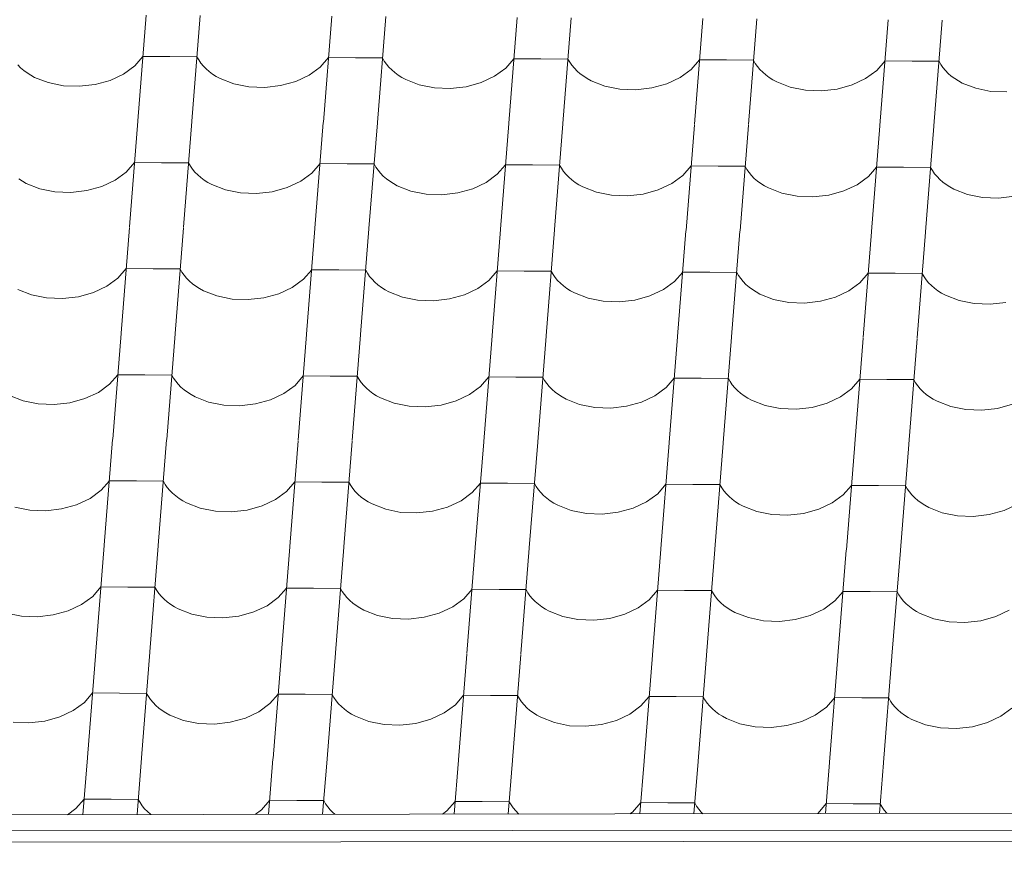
# Model space of a CAD drawing. Header units: millimetres. Extents: x -124639 to 133188, y -48358 to 76648.
# Tile 30 of 49: x 5947 to 6820, y 7033 to 7769. Entities that reach past the tile are written whole.
import ezdxf

# ---------------------------------------------------------------- set-up
doc = ezdxf.new("R2010")
doc.units = ezdxf.units.MM
doc.header["$MEASUREMENT"] = 0
doc.layers.add('Konstrukce - střechy a skořepiny', color=7, linetype='Continuous')
doc.layers.add('Výplně - Povrchové', color=7, linetype='Continuous')

# ---------------------------------------------------------------- blocks, each defined once
blk = doc.blocks.new('*X4')
at = {"layer": 'Výplně - Povrchové', "color": 7, "linetype": 'Continuous', "lineweight": 13}
for p, q in [((6058.83, 7773.24), (6051.41, 7679.4)), ((6106.75, 7772.95), (6099.34, 7679.11)), ((6223.46, 7772.23), (6216.04, 7678.39)), ((6271.38, 7771.94), (6263.97, 7678.1)), ((6388.08, 7771.23), (6380.67, 7677.39)), ((6436.01, 7770.93), (6428.59, 7677.09)), ((6552.71, 7770.22), (6545.29, 7676.38)), ((6600.64, 7769.93), (6593.22, 7676.09)), ((6717.34, 7769.21), (6709.92, 7675.37)), ((6765.27, 7768.92), (6757.85, 7675.08)), ((6048.61, 7728.18), (6055.93, 7736.63)), ((6079.9, 7736.48), (6055.93, 7736.63)), ((6103.86, 7736.34), (6079.9, 7736.48)), ((6103.86, 7736.34), (6105.46, 7733.5)), ((6105.46, 7733.5), (6107.36, 7730.76)), ((6213.24, 7727.17), (6220.56, 7735.62)), ((6244.53, 7735.48), (6220.56, 7735.62)), ((6268.49, 7735.33), (6244.53, 7735.48)), ((6268.49, 7735.33), (6270.09, 7732.49)), ((6377.87, 7726.17), (6385.19, 7734.62)), ((6409.15, 7734.47), (6385.19, 7734.62)), ((6433.12, 7734.32), (6409.15, 7734.47)), ((6433.12, 7734.32), (6434.71, 7731.48)), ((6542.49, 7725.16), (6549.82, 7733.61)), ((6573.78, 7733.46), (6549.82, 7733.61)), ((6597.75, 7733.32), (6573.78, 7733.46)), ((6597.75, 7733.32), (6599.34, 7730.48)), ((6707.12, 7724.15), (6714.45, 7732.6)), ((6738.41, 7732.46), (6714.45, 7732.6)), ((5944.92, 7729.13), (5947.4, 7726.62)), ((5947.4, 7726.62), (5950.15, 7724.24)), ((5950.15, 7724.24), (5953.15, 7722.02)), ((6038.75, 7720.98), (6048.61, 7728.18)), ((6107.36, 7730.76), (6109.55, 7728.12)), ((6109.55, 7728.12), (6112.03, 7725.61)), ((6112.03, 7725.61), (6114.78, 7723.24)), ((6203.37, 7719.97), (6213.24, 7727.17)), ((6270.09, 7732.49), (6271.99, 7729.75)), ((6271.99, 7729.75), (6274.18, 7727.11)), ((6274.18, 7727.11), (6276.66, 7724.6)), ((6276.66, 7724.6), (6279.41, 7722.23)), ((6368, 7718.96), (6377.87, 7726.17)), ((6434.71, 7731.48), (6436.61, 7728.74)), ((6436.61, 7728.74), (6438.81, 7726.11)), ((6438.81, 7726.11), (6441.29, 7723.6)), ((6532.63, 7717.95), (6542.49, 7725.16)), ((6599.34, 7730.48), (6601.24, 7727.73)), ((6601.24, 7727.73), (6603.44, 7725.1)), ((6603.44, 7725.1), (6605.92, 7722.59)), ((6697.26, 7716.95), (6707.12, 7724.15)), ((6762.37, 7732.31), (6738.41, 7732.46)), ((6762.37, 7732.31), (6763.97, 7729.47)), ((6763.97, 7729.47), (6765.87, 7726.73)), ((6765.87, 7726.73), (6768.07, 7724.09)), ((6768.07, 7724.09), (6770.54, 7721.58)), ((5953.15, 7722.02), (5956.4, 7719.95)), ((5956.4, 7719.95), (5959.86, 7718.06)), ((5959.86, 7718.06), (5971.91, 7713.35)), ((6013.52, 7711.69), (6026.85, 7715.38)), ((6026.85, 7715.38), (6038.75, 7720.98)), ((6114.78, 7723.24), (6117.78, 7721.01)), ((6117.78, 7721.01), (6121.02, 7718.95)), ((6121.02, 7718.95), (6124.49, 7717.05)), ((6124.49, 7717.05), (6136.54, 7712.35)), ((6191.48, 7714.38), (6203.37, 7719.97)), ((6279.41, 7722.23), (6282.41, 7720)), ((6282.41, 7720), (6285.65, 7717.94)), ((6285.65, 7717.94), (6289.12, 7716.04)), ((6289.12, 7716.04), (6301.17, 7711.34)), ((6356.1, 7713.37), (6368, 7718.96)), ((6441.29, 7723.6), (6444.03, 7721.22)), ((6444.03, 7721.22), (6447.04, 7719)), ((6447.04, 7719), (6450.28, 7716.93)), ((6450.28, 7716.93), (6453.75, 7715.04)), ((6520.73, 7712.36), (6532.63, 7717.95)), ((6605.92, 7722.59), (6608.66, 7720.21)), ((6608.66, 7720.21), (6611.67, 7717.99)), ((6611.67, 7717.99), (6614.91, 7715.92)), ((6614.91, 7715.92), (6618.37, 7714.03)), ((6685.36, 7711.36), (6697.26, 7716.95)), ((6770.54, 7721.58), (6773.29, 7719.21)), ((6773.29, 7719.21), (6776.29, 7716.98)), ((6776.29, 7716.98), (6779.54, 7714.92)), ((5971.91, 7713.35), (5985.33, 7710.65)), ((5985.33, 7710.65), (5999.44, 7710.09)), ((5999.44, 7710.09), (6013.52, 7711.69)), ((6136.54, 7712.35), (6149.96, 7709.64)), ((6149.96, 7709.64), (6164.07, 7709.08)), ((6164.07, 7709.08), (6178.15, 7710.68)), ((6178.15, 7710.68), (6191.48, 7714.38)), ((6301.17, 7711.34), (6314.59, 7708.64)), ((6314.59, 7708.64), (6328.7, 7708.07)), ((6328.7, 7708.07), (6342.78, 7709.68)), ((6342.78, 7709.68), (6356.1, 7713.37)), ((6453.75, 7715.04), (6465.8, 7710.33)), ((6465.8, 7710.33), (6479.22, 7707.63)), ((6479.22, 7707.63), (6493.33, 7707.07)), ((6493.33, 7707.07), (6507.4, 7708.67)), ((6507.4, 7708.67), (6520.73, 7712.36)), ((6618.37, 7714.03), (6630.42, 7709.32)), ((6630.42, 7709.32), (6643.85, 7706.62)), ((6643.85, 7706.62), (6657.96, 7706.06)), ((6657.96, 7706.06), (6672.03, 7707.66)), ((6672.03, 7707.66), (6685.36, 7711.36)), ((6779.54, 7714.92), (6783, 7713.02)), ((6783, 7713.02), (6795.05, 7708.32)), ((6795.05, 7708.32), (6808.47, 7705.61)), ((6808.47, 7705.61), (6822.58, 7705.05)), ((6051.38, 7679.06), (6043.97, 7585.22)), ((6099.31, 7678.77), (6091.89, 7584.93)), ((6216.01, 7678.06), (6208.6, 7584.22)), ((6263.94, 7677.76), (6256.52, 7583.92)), ((6380.64, 7677.05), (6373.22, 7583.21)), ((6428.57, 7676.76), (6421.15, 7582.92)), ((6545.27, 7676.04), (6537.85, 7582.2)), ((6593.2, 7675.75), (6585.78, 7581.91)), ((6709.9, 7675.03), (6702.48, 7581.19)), ((6757.82, 7674.74), (6750.41, 7580.9)), ((6041.17, 7634), (6048.49, 7642.45)), ((6072.45, 7642.31), (6048.49, 7642.45)), ((6096.42, 7642.16), (6072.45, 7642.31)), ((6096.42, 7642.16), (6098.01, 7639.32)), ((6098.01, 7639.32), (6099.91, 7636.58)), ((6099.91, 7636.58), (6102.11, 7633.94)), ((6205.79, 7632.99), (6213.12, 7641.44)), ((6237.08, 7641.3), (6213.12, 7641.44)), ((6261.05, 7641.15), (6237.08, 7641.3)), ((6261.05, 7641.15), (6262.64, 7638.31)), ((6262.64, 7638.31), (6264.54, 7635.57)), ((6370.42, 7631.99), (6377.75, 7640.44)), ((6401.71, 7640.29), (6377.75, 7640.44)), ((6425.67, 7640.14), (6401.71, 7640.29)), ((6425.67, 7640.14), (6427.27, 7637.31)), ((6427.27, 7637.31), (6429.17, 7634.56)), ((6535.05, 7630.98), (6542.37, 7639.43)), ((6566.34, 7639.28), (6542.37, 7639.43)), ((6590.3, 7639.14), (6566.34, 7639.28)), ((6590.3, 7639.14), (6591.9, 7636.3)), ((6699.68, 7629.97), (6707, 7638.42)), ((6730.97, 7638.28), (6707, 7638.42)), ((6754.93, 7638.13), (6730.97, 7638.28)), ((6754.93, 7638.13), (6756.53, 7635.29)), ((5945.71, 7627.84), (5948.95, 7625.77)), ((6031.3, 7626.8), (6041.17, 7634)), ((6102.11, 7633.94), (6104.59, 7631.43)), ((6104.59, 7631.43), (6107.34, 7629.06)), ((6107.34, 7629.06), (6110.34, 7626.83)), ((6195.93, 7625.79), (6205.79, 7632.99)), ((6264.54, 7635.57), (6266.74, 7632.93)), ((6266.74, 7632.93), (6269.22, 7630.42)), ((6269.22, 7630.42), (6271.96, 7628.05)), ((6271.96, 7628.05), (6274.97, 7625.82)), ((6360.56, 7624.78), (6370.42, 7631.99)), ((6429.17, 7634.56), (6431.37, 7631.93)), ((6431.37, 7631.93), (6433.84, 7629.42)), ((6433.84, 7629.42), (6436.59, 7627.04)), ((6525.19, 7623.77), (6535.05, 7630.98)), ((6591.9, 7636.3), (6593.8, 7633.55)), ((6593.8, 7633.55), (6595.99, 7630.92)), ((6595.99, 7630.92), (6598.47, 7628.41)), ((6598.47, 7628.41), (6601.22, 7626.04)), ((6689.82, 7622.77), (6699.68, 7629.97)), ((6756.53, 7635.29), (6758.43, 7632.55)), ((6758.43, 7632.55), (6760.62, 7629.91)), ((6760.62, 7629.91), (6763.1, 7627.4)), ((5948.95, 7625.77), (5952.42, 7623.88)), ((5952.42, 7623.88), (5964.47, 7619.17)), ((5964.47, 7619.17), (5977.89, 7616.47)), ((6006.08, 7617.51), (6019.4, 7621.21)), ((6019.4, 7621.21), (6031.3, 7626.8)), ((6110.34, 7626.83), (6113.58, 7624.77)), ((6113.58, 7624.77), (6117.05, 7622.87)), ((6117.05, 7622.87), (6129.1, 7618.17)), ((6170.7, 7616.51), (6184.03, 7620.2)), ((6184.03, 7620.2), (6195.93, 7625.79)), ((6274.97, 7625.82), (6278.21, 7623.76)), ((6278.21, 7623.76), (6281.67, 7621.87)), ((6281.67, 7621.87), (6293.72, 7617.16)), ((6335.33, 7615.5), (6348.66, 7619.19)), ((6348.66, 7619.19), (6360.56, 7624.78)), ((6436.59, 7627.04), (6439.59, 7624.82)), ((6439.59, 7624.82), (6442.84, 7622.75)), ((6442.84, 7622.75), (6446.3, 7620.86)), ((6446.3, 7620.86), (6458.35, 7616.15)), ((6513.29, 7618.18), (6525.19, 7623.77)), ((6601.22, 7626.04), (6604.22, 7623.81)), ((6604.22, 7623.81), (6607.47, 7621.74)), ((6607.47, 7621.74), (6610.93, 7619.85)), ((6610.93, 7619.85), (6622.98, 7615.15)), ((6677.92, 7617.18), (6689.82, 7622.77)), ((6763.1, 7627.4), (6765.85, 7625.03)), ((6765.85, 7625.03), (6768.85, 7622.8)), ((6768.85, 7622.8), (6772.09, 7620.74)), ((6772.09, 7620.74), (6775.56, 7618.84)), ((5977.89, 7616.47), (5992, 7615.91)), ((5992, 7615.91), (6006.08, 7617.51)), ((6129.1, 7618.17), (6142.52, 7615.46)), ((6142.52, 7615.46), (6156.63, 7614.9)), ((6156.63, 7614.9), (6170.7, 7616.51)), ((6293.72, 7617.16), (6307.15, 7614.46)), ((6307.15, 7614.46), (6321.26, 7613.89)), ((6321.26, 7613.89), (6335.33, 7615.5)), ((6458.35, 7616.15), (6471.77, 7613.45)), ((6471.77, 7613.45), (6485.88, 7612.89)), ((6485.88, 7612.89), (6499.96, 7614.49)), ((6499.96, 7614.49), (6513.29, 7618.18)), ((6622.98, 7615.15), (6636.4, 7612.44)), ((6636.4, 7612.44), (6650.51, 7611.88)), ((6650.51, 7611.88), (6664.59, 7613.48)), ((6664.59, 7613.48), (6677.92, 7617.18)), ((6775.56, 7618.84), (6787.61, 7614.14)), ((6787.61, 7614.14), (6801.03, 7611.44)), ((6801.03, 7611.44), (6815.14, 7610.87)), ((6815.14, 7610.87), (6829.22, 7612.48)), ((6043.94, 7584.88), (6036.52, 7491.04)), ((6091.87, 7584.59), (6084.45, 7490.75)), ((6208.57, 7583.88), (6201.15, 7490.04)), ((6256.5, 7583.58), (6249.08, 7489.74)), ((6373.2, 7582.87), (6365.78, 7489.03)), ((6421.12, 7582.58), (6413.71, 7488.74)), ((6537.82, 7581.86), (6530.41, 7488.02)), ((6585.75, 7581.57), (6578.34, 7487.73)), ((6702.45, 7580.86), (6695.04, 7487.02)), ((6750.38, 7580.56), (6742.96, 7486.72)), ((6033.72, 7539.82), (6041.05, 7548.27)), ((6065.01, 7548.13), (6041.05, 7548.27)), ((6088.97, 7547.98), (6065.01, 7548.13)), ((6088.97, 7547.98), (6090.57, 7545.14)), ((6090.57, 7545.14), (6092.47, 7542.4)), ((6092.47, 7542.4), (6094.67, 7539.76)), ((6198.35, 7538.81), (6205.67, 7547.27)), ((6229.64, 7547.12), (6205.67, 7547.27)), ((6253.6, 7546.97), (6229.64, 7547.12)), ((6253.6, 7546.97), (6255.2, 7544.13)), ((6255.2, 7544.13), (6257.1, 7541.39)), ((6257.1, 7541.39), (6259.29, 7538.76)), ((6362.98, 7537.81), (6370.3, 7546.26)), ((6394.27, 7546.11), (6370.3, 7546.26)), ((6418.23, 7545.97), (6394.27, 7546.11)), ((6418.23, 7545.97), (6419.83, 7543.13)), ((6419.83, 7543.13), (6421.73, 7540.38)), ((6421.73, 7540.38), (6423.92, 7537.75)), ((6527.61, 7536.8), (6534.93, 7545.25)), ((6558.89, 7545.1), (6534.93, 7545.25)), ((6582.86, 7544.96), (6558.89, 7545.1)), ((6582.86, 7544.96), (6584.45, 7542.12)), ((6584.45, 7542.12), (6586.36, 7539.38)), ((6692.24, 7535.79), (6699.56, 7544.24)), ((6723.52, 7544.1), (6699.56, 7544.24)), ((6747.49, 7543.95), (6723.52, 7544.1)), ((6747.49, 7543.95), (6749.08, 7541.11)), ((6749.08, 7541.11), (6750.98, 7538.37)), ((6011.96, 7527.03), (6023.86, 7532.62)), ((6023.86, 7532.62), (6033.72, 7539.82)), ((6094.67, 7539.76), (6097.14, 7537.25)), ((6097.14, 7537.25), (6099.89, 7534.88)), ((6099.89, 7534.88), (6102.89, 7532.65)), ((6102.89, 7532.65), (6106.14, 7530.59)), ((6188.49, 7531.61), (6198.35, 7538.81)), ((6259.29, 7538.76), (6261.77, 7536.24)), ((6261.77, 7536.24), (6264.52, 7533.87)), ((6264.52, 7533.87), (6267.52, 7531.64)), ((6267.52, 7531.64), (6270.77, 7529.58)), ((6353.12, 7530.6), (6362.98, 7537.81)), ((6423.92, 7537.75), (6426.4, 7535.24)), ((6426.4, 7535.24), (6429.15, 7532.86)), ((6429.15, 7532.86), (6432.15, 7530.64)), ((6517.74, 7529.6), (6527.61, 7536.8)), ((6586.36, 7539.38), (6588.55, 7536.74)), ((6588.55, 7536.74), (6591.03, 7534.23)), ((6591.03, 7534.23), (6593.78, 7531.86)), ((6593.78, 7531.86), (6596.78, 7529.63)), ((6682.37, 7528.59), (6692.24, 7535.79)), ((6750.98, 7538.37), (6753.18, 7535.73)), ((6753.18, 7535.73), (6755.66, 7533.22)), ((6755.66, 7533.22), (6758.4, 7530.85)), ((5944.98, 7529.7), (5957.02, 7525)), ((5957.02, 7525), (5970.45, 7522.29)), ((5984.56, 7521.73), (5998.63, 7523.33)), ((5998.63, 7523.33), (6011.96, 7527.03)), ((6106.14, 7530.59), (6109.6, 7528.69)), ((6109.6, 7528.69), (6121.65, 7523.99)), ((6121.65, 7523.99), (6135.07, 7521.28)), ((6163.26, 7522.33), (6176.59, 7526.02)), ((6176.59, 7526.02), (6188.49, 7531.61)), ((6270.77, 7529.58), (6274.23, 7527.69)), ((6274.23, 7527.69), (6286.28, 7522.98)), ((6286.28, 7522.98), (6299.7, 7520.28)), ((6327.89, 7521.32), (6341.22, 7525.01)), ((6341.22, 7525.01), (6353.12, 7530.6)), ((6432.15, 7530.64), (6435.39, 7528.57)), ((6435.39, 7528.57), (6438.86, 7526.68)), ((6438.86, 7526.68), (6450.91, 7521.97)), ((6492.52, 7520.31), (6505.85, 7524)), ((6505.85, 7524), (6517.74, 7529.6)), ((6596.78, 7529.63), (6600.02, 7527.57)), ((6600.02, 7527.57), (6603.49, 7525.67)), ((6603.49, 7525.67), (6615.54, 7520.97)), ((6657.15, 7519.31), (6670.47, 7523)), ((6670.47, 7523), (6682.37, 7528.59)), ((6758.4, 7530.85), (6761.41, 7528.62)), ((6761.41, 7528.62), (6764.65, 7526.56)), ((6764.65, 7526.56), (6768.12, 7524.67)), ((6768.12, 7524.67), (6780.17, 7519.96)), ((5970.45, 7522.29), (5984.56, 7521.73)), ((6135.07, 7521.28), (6149.18, 7520.72)), ((6149.18, 7520.72), (6163.26, 7522.33)), ((6299.7, 7520.28), (6313.81, 7519.71)), ((6313.81, 7519.71), (6327.89, 7521.32)), ((6450.91, 7521.97), (6464.33, 7519.27)), ((6464.33, 7519.27), (6478.44, 7518.71)), ((6478.44, 7518.71), (6492.52, 7520.31)), ((6615.54, 7520.97), (6628.96, 7518.26)), ((6628.96, 7518.26), (6643.07, 7517.7)), ((6643.07, 7517.7), (6657.15, 7519.31)), ((6780.17, 7519.96), (6793.59, 7517.26)), ((6793.59, 7517.26), (6807.7, 7516.69)), ((6807.7, 7516.69), (6821.77, 7518.3)), ((6036.5, 7490.7), (6029.08, 7396.86)), ((6084.42, 7490.41), (6077.01, 7396.57)), ((6201.13, 7489.7), (6193.71, 7395.86)), ((6249.05, 7489.4), (6241.64, 7395.56)), ((6365.75, 7488.69), (6358.34, 7394.85)), ((6413.68, 7488.4), (6406.26, 7394.56)), ((6530.38, 7487.68), (6522.97, 7393.84)), ((6578.31, 7487.39), (6570.89, 7393.55)), ((6695.01, 7486.68), (6687.59, 7392.84)), ((6742.94, 7486.38), (6735.52, 7392.54)), ((6026.28, 7445.64), (6033.6, 7454.09)), ((6057.57, 7453.95), (6033.6, 7454.09)), ((6081.53, 7453.8), (6057.57, 7453.95)), ((6081.53, 7453.8), (6083.13, 7450.96)), ((6190.91, 7444.64), (6198.23, 7453.09)), ((6222.2, 7452.94), (6198.23, 7453.09)), ((6016.42, 7438.44), (6026.28, 7445.64)), ((6083.13, 7450.96), (6085.03, 7448.22)), ((6085.03, 7448.22), (6087.22, 7445.58)), ((6087.22, 7445.58), (6089.7, 7443.07)), ((6181.04, 7437.43), (6190.91, 7444.64)), ((6246.16, 7452.79), (6222.2, 7452.94)), ((6246.16, 7452.79), (6247.76, 7449.95)), ((6247.76, 7449.95), (6249.66, 7447.21)), ((6249.66, 7447.21), (6251.85, 7444.58)), ((6251.85, 7444.58), (6254.33, 7442.07)), ((6355.54, 7443.63), (6362.86, 7452.08)), ((6386.82, 7451.93), (6362.86, 7452.08)), ((6410.79, 7451.79), (6386.82, 7451.93)), ((6410.79, 7451.79), (6412.38, 7448.95)), ((6412.38, 7448.95), (6414.28, 7446.2)), ((6414.28, 7446.2), (6416.48, 7443.57)), ((6520.16, 7442.62), (6527.49, 7451.07)), ((6551.45, 7450.93), (6527.49, 7451.07)), ((6575.42, 7450.78), (6551.45, 7450.93)), ((6575.42, 7450.78), (6577.01, 7447.94)), ((6577.01, 7447.94), (6578.91, 7445.2)), ((6578.91, 7445.2), (6581.11, 7442.56)), ((6684.79, 7441.61), (6692.12, 7450.06)), ((6716.08, 7449.92), (6692.12, 7450.06)), ((6740.04, 7449.77), (6716.08, 7449.92)), ((6740.04, 7449.77), (6741.64, 7446.93)), ((6741.64, 7446.93), (6743.54, 7444.19)), ((6004.52, 7432.85), (6016.42, 7438.44)), ((6089.7, 7443.07), (6092.45, 7440.7)), ((6092.45, 7440.7), (6095.45, 7438.47)), ((6095.45, 7438.47), (6098.69, 7436.41)), ((6098.69, 7436.41), (6102.16, 7434.51)), ((6169.15, 7431.84), (6181.04, 7437.43)), ((6254.33, 7442.07), (6257.08, 7439.69)), ((6257.08, 7439.69), (6260.08, 7437.47)), ((6260.08, 7437.47), (6263.32, 7435.4)), ((6333.77, 7430.83), (6345.67, 7436.42)), ((6345.67, 7436.42), (6355.54, 7443.63)), ((6416.48, 7443.57), (6418.96, 7441.06)), ((6418.96, 7441.06), (6421.7, 7438.68)), ((6421.7, 7438.68), (6424.71, 7436.46)), ((6424.71, 7436.46), (6427.95, 7434.39)), ((6510.3, 7435.42), (6520.16, 7442.62)), ((6581.11, 7442.56), (6583.59, 7440.05)), ((6583.59, 7440.05), (6586.33, 7437.68)), ((6586.33, 7437.68), (6589.34, 7435.45)), ((6674.93, 7434.41), (6684.79, 7441.61)), ((6743.54, 7444.19), (6745.74, 7441.56)), ((6745.74, 7441.56), (6748.21, 7439.04)), ((6748.21, 7439.04), (6750.96, 7436.67)), ((6750.96, 7436.67), (6753.96, 7434.44)), ((5937.53, 7435.52), (5949.58, 7430.82)), ((5949.58, 7430.82), (5963, 7428.11)), ((5963, 7428.11), (5977.11, 7427.55)), ((5977.11, 7427.55), (5991.19, 7429.15)), ((5991.19, 7429.15), (6004.52, 7432.85)), ((6102.16, 7434.51), (6114.21, 7429.81)), ((6114.21, 7429.81), (6127.63, 7427.11)), ((6127.63, 7427.11), (6141.74, 7426.54)), ((6141.74, 7426.54), (6155.82, 7428.15)), ((6155.82, 7428.15), (6169.15, 7431.84)), ((6263.32, 7435.4), (6266.79, 7433.51)), ((6266.79, 7433.51), (6278.84, 7428.8)), ((6278.84, 7428.8), (6292.26, 7426.1)), ((6306.37, 7425.53), (6320.45, 7427.14)), ((6320.45, 7427.14), (6333.77, 7430.83)), ((6427.95, 7434.39), (6431.42, 7432.5)), ((6431.42, 7432.5), (6443.47, 7427.79)), ((6443.47, 7427.79), (6456.89, 7425.09)), ((6485.07, 7426.13), (6498.4, 7429.83)), ((6498.4, 7429.83), (6510.3, 7435.42)), ((6589.34, 7435.45), (6592.58, 7433.39)), ((6592.58, 7433.39), (6596.04, 7431.49)), ((6596.04, 7431.49), (6608.09, 7426.79)), ((6608.09, 7426.79), (6621.52, 7424.08)), ((6649.7, 7425.13), (6663.03, 7428.82)), ((6663.03, 7428.82), (6674.93, 7434.41)), ((6753.96, 7434.44), (6757.21, 7432.38)), ((6757.21, 7432.38), (6760.67, 7430.49)), ((6760.67, 7430.49), (6772.72, 7425.78)), ((6814.33, 7424.12), (6827.66, 7427.81)), ((6292.26, 7426.1), (6306.37, 7425.53)), ((6456.89, 7425.09), (6471, 7424.53)), ((6471, 7424.53), (6485.07, 7426.13)), ((6621.52, 7424.08), (6635.63, 7423.52)), ((6635.63, 7423.52), (6649.7, 7425.13)), ((6772.72, 7425.78), (6786.14, 7423.08)), ((6786.14, 7423.08), (6800.25, 7422.51)), ((6800.25, 7422.51), (6814.33, 7424.12)), ((6029.05, 7396.53), (6021.64, 7302.69)), ((6076.98, 7396.23), (6069.56, 7302.39)), ((6193.68, 7395.52), (6186.27, 7301.68)), ((6241.61, 7395.23), (6234.19, 7301.39)), ((6358.31, 7394.51), (6350.89, 7300.67)), ((6406.24, 7394.22), (6398.82, 7300.38)), ((6522.94, 7393.5), (6515.52, 7299.66)), ((6570.87, 7393.21), (6563.45, 7299.37)), ((6687.57, 7392.5), (6680.15, 7298.66)), ((6735.49, 7392.2), (6728.08, 7298.36)), ((6018.84, 7351.46), (6026.16, 7359.91)), ((6050.12, 7359.77), (6026.16, 7359.91)), ((6074.09, 7359.62), (6050.12, 7359.77)), ((6074.09, 7359.62), (6075.68, 7356.78)), ((6183.46, 7350.46), (6190.79, 7358.91)), ((6214.75, 7358.76), (6190.79, 7358.91)), ((6238.72, 7358.61), (6214.75, 7358.76)), ((6238.72, 7358.61), (6240.31, 7355.78)), ((6348.09, 7349.45), (6355.42, 7357.9)), ((6379.38, 7357.75), (6355.42, 7357.9)), ((6403.34, 7357.61), (6379.38, 7357.75)), ((6403.34, 7357.61), (6404.94, 7354.77)), ((6512.72, 7348.44), (6520.04, 7356.89)), ((6544.01, 7356.75), (6520.04, 7356.89)), ((6008.97, 7344.26), (6018.84, 7351.46)), ((6075.68, 7356.78), (6077.58, 7354.04)), ((6077.58, 7354.04), (6079.78, 7351.4)), ((6079.78, 7351.4), (6082.26, 7348.89)), ((6082.26, 7348.89), (6085.01, 7346.52)), ((6173.6, 7343.25), (6183.46, 7350.46)), ((6240.31, 7355.78), (6242.21, 7353.03)), ((6242.21, 7353.03), (6244.41, 7350.4)), ((6244.41, 7350.4), (6246.89, 7347.89)), ((6338.23, 7342.24), (6348.09, 7349.45)), ((6404.94, 7354.77), (6406.84, 7352.02)), ((6406.84, 7352.02), (6409.04, 7349.39)), ((6409.04, 7349.39), (6411.51, 7346.88)), ((6502.86, 7341.24), (6512.72, 7348.44)), ((6567.97, 7356.6), (6544.01, 7356.75)), ((6567.97, 7356.6), (6569.57, 7353.76)), ((6569.57, 7353.76), (6571.47, 7351.02)), ((6571.47, 7351.02), (6573.66, 7348.38)), ((6573.66, 7348.38), (6576.14, 7345.87)), ((6677.35, 7347.43), (6684.67, 7355.89)), ((6708.64, 7355.74), (6684.67, 7355.89)), ((6732.6, 7355.59), (6708.64, 7355.74)), ((6732.6, 7355.59), (6734.2, 7352.75)), ((6734.2, 7352.75), (6736.1, 7350.01)), ((6736.1, 7350.01), (6738.29, 7347.38)), ((5997.07, 7338.67), (6008.97, 7344.26)), ((6085.01, 7346.52), (6088.01, 7344.29)), ((6088.01, 7344.29), (6091.25, 7342.23)), ((6091.25, 7342.23), (6094.72, 7340.34)), ((6094.72, 7340.34), (6106.77, 7335.63)), ((6161.7, 7337.66), (6173.6, 7343.25)), ((6246.89, 7347.89), (6249.63, 7345.51)), ((6249.63, 7345.51), (6252.64, 7343.29)), ((6252.64, 7343.29), (6255.88, 7341.22)), ((6255.88, 7341.22), (6259.34, 7339.33)), ((6326.33, 7336.65), (6338.23, 7342.24)), ((6411.51, 7346.88), (6414.26, 7344.5)), ((6414.26, 7344.5), (6417.26, 7342.28)), ((6417.26, 7342.28), (6420.51, 7340.21)), ((6420.51, 7340.21), (6423.97, 7338.32)), ((6490.96, 7335.65), (6502.86, 7341.24)), ((6576.14, 7345.87), (6578.89, 7343.5)), ((6578.89, 7343.5), (6581.89, 7341.27)), ((6581.89, 7341.27), (6585.14, 7339.21)), ((6655.59, 7334.64), (6667.49, 7340.23)), ((6667.49, 7340.23), (6677.35, 7347.43)), ((6738.29, 7347.38), (6740.77, 7344.87)), ((6740.77, 7344.87), (6743.52, 7342.49)), ((6743.52, 7342.49), (6746.52, 7340.27)), ((6746.52, 7340.27), (6749.76, 7338.2)), ((5942.14, 7336.64), (5955.56, 7333.93)), ((5955.56, 7333.93), (5969.67, 7333.37)), ((5969.67, 7333.37), (5983.75, 7334.98)), ((5983.75, 7334.98), (5997.07, 7338.67)), ((6106.77, 7335.63), (6120.19, 7332.93)), ((6120.19, 7332.93), (6134.3, 7332.36)), ((6134.3, 7332.36), (6148.37, 7333.97)), ((6148.37, 7333.97), (6161.7, 7337.66)), ((6259.34, 7339.33), (6271.39, 7334.62)), ((6271.39, 7334.62), (6284.82, 7331.92)), ((6284.82, 7331.92), (6298.93, 7331.36)), ((6298.93, 7331.36), (6313, 7332.96)), ((6313, 7332.96), (6326.33, 7336.65)), ((6423.97, 7338.32), (6436.02, 7333.62)), ((6436.02, 7333.62), (6449.44, 7330.91)), ((6449.44, 7330.91), (6463.55, 7330.35)), ((6463.55, 7330.35), (6477.63, 7331.95)), ((6477.63, 7331.95), (6490.96, 7335.65)), ((6585.14, 7339.21), (6588.6, 7337.31)), ((6588.6, 7337.31), (6600.65, 7332.61)), ((6600.65, 7332.61), (6614.07, 7329.9)), ((6628.18, 7329.34), (6642.26, 7330.95)), ((6642.26, 7330.95), (6655.59, 7334.64)), ((6749.76, 7338.2), (6753.23, 7336.31)), ((6753.23, 7336.31), (6765.28, 7331.6)), ((6765.28, 7331.6), (6778.7, 7328.9)), ((6806.89, 7329.94), (6820.22, 7333.63)), ((6820.22, 7333.63), (6832.11, 7339.22)), ((6614.07, 7329.9), (6628.18, 7329.34)), ((6778.7, 7328.9), (6792.81, 7328.33)), ((6792.81, 7328.33), (6806.89, 7329.94)), ((6021.61, 7302.35), (6014.19, 7208.51)), ((6069.54, 7302.05), (6062.12, 7208.21)), ((6186.24, 7301.34), (6178.82, 7207.5)), ((6234.17, 7301.05), (6226.75, 7207.21)), ((6350.87, 7300.33), (6343.45, 7206.49)), ((6398.79, 7300.04), (6391.38, 7206.2)), ((6515.49, 7299.33), (6508.08, 7205.48)), ((6563.42, 7299.03), (6556.01, 7205.19)), ((6680.12, 7298.32), (6672.71, 7204.48)), ((6728.05, 7298.02), (6720.63, 7204.18)), ((6011.39, 7257.28), (6018.72, 7265.74)), ((6042.68, 7265.59), (6018.72, 7265.74)), ((6066.64, 7265.44), (6042.68, 7265.59)), ((6066.64, 7265.44), (6068.24, 7262.6)), ((6068.24, 7262.6), (6070.14, 7259.86)), ((6176.02, 7256.28), (6183.35, 7264.73)), ((6207.31, 7264.58), (6183.35, 7264.73)), ((6231.27, 7264.43), (6207.31, 7264.58)), ((6231.27, 7264.43), (6232.87, 7261.6)), ((6232.87, 7261.6), (6234.77, 7258.85)), ((6340.65, 7255.27), (6347.97, 7263.72)), ((6371.94, 7263.57), (6347.97, 7263.72)), ((6395.9, 7263.43), (6371.94, 7263.57)), ((6395.9, 7263.43), (6397.5, 7260.59)), ((6505.28, 7254.26), (6512.6, 7262.71)), ((6536.56, 7262.57), (6512.6, 7262.71)), ((6560.53, 7262.42), (6536.56, 7262.57)), ((6560.53, 7262.42), (6562.12, 7259.58)), ((6669.91, 7253.26), (6677.23, 7261.71)), ((6701.19, 7261.56), (6677.23, 7261.71)), ((6725.16, 7261.41), (6701.19, 7261.56)), ((6725.16, 7261.41), (6726.75, 7258.57)), ((6001.53, 7250.08), (6011.39, 7257.28)), ((6070.14, 7259.86), (6072.34, 7257.23)), ((6072.34, 7257.23), (6074.81, 7254.71)), ((6074.81, 7254.71), (6077.56, 7252.34)), ((6077.56, 7252.34), (6080.57, 7250.11)), ((6166.16, 7249.07), (6176.02, 7256.28)), ((6234.77, 7258.85), (6236.96, 7256.22)), ((6236.96, 7256.22), (6239.44, 7253.71)), ((6239.44, 7253.71), (6242.19, 7251.33)), ((6330.79, 7248.07), (6340.65, 7255.27)), ((6397.5, 7260.59), (6399.4, 7257.85)), ((6399.4, 7257.85), (6401.59, 7255.21)), ((6401.59, 7255.21), (6404.07, 7252.7)), ((6404.07, 7252.7), (6406.82, 7250.33)), ((6495.41, 7247.06), (6505.28, 7254.26)), ((6562.12, 7259.58), (6564.03, 7256.84)), ((6564.03, 7256.84), (6566.22, 7254.2)), ((6566.22, 7254.2), (6568.7, 7251.69)), ((6660.04, 7246.05), (6669.91, 7253.26)), ((6726.75, 7258.57), (6728.65, 7255.83)), ((6728.65, 7255.83), (6730.85, 7253.2)), ((6730.85, 7253.2), (6733.33, 7250.69)), ((5976.3, 7240.8), (5989.63, 7244.49)), ((5989.63, 7244.49), (6001.53, 7250.08)), ((6080.57, 7250.11), (6083.81, 7248.05)), ((6083.81, 7248.05), (6087.27, 7246.16)), ((6087.27, 7246.16), (6099.32, 7241.45)), ((6140.93, 7239.79), (6154.26, 7243.48)), ((6154.26, 7243.48), (6166.16, 7249.07)), ((6242.19, 7251.33), (6245.19, 7249.11)), ((6245.19, 7249.11), (6248.44, 7247.04)), ((6248.44, 7247.04), (6251.9, 7245.15)), ((6251.9, 7245.15), (6263.95, 7240.44)), ((6318.89, 7242.47), (6330.79, 7248.07)), ((6406.82, 7250.33), (6409.82, 7248.1)), ((6409.82, 7248.1), (6413.06, 7246.04)), ((6413.06, 7246.04), (6416.53, 7244.14)), ((6416.53, 7244.14), (6428.58, 7239.44)), ((6483.52, 7241.47), (6495.41, 7247.06)), ((6568.7, 7251.69), (6571.45, 7249.32)), ((6571.45, 7249.32), (6574.45, 7247.09)), ((6574.45, 7247.09), (6577.69, 7245.03)), ((6577.69, 7245.03), (6581.16, 7243.13)), ((6648.14, 7240.46), (6660.04, 7246.05)), ((6733.33, 7250.69), (6736.07, 7248.31)), ((6736.07, 7248.31), (6739.08, 7246.09)), ((6739.08, 7246.09), (6742.32, 7244.02)), ((6742.32, 7244.02), (6745.79, 7242.13)), ((6812.77, 7239.45), (6824.67, 7245.04)), ((5934.69, 7242.46), (5948.12, 7239.75)), ((5948.12, 7239.75), (5962.23, 7239.19)), ((5962.23, 7239.19), (5976.3, 7240.8)), ((6099.32, 7241.45), (6112.74, 7238.75)), ((6112.74, 7238.75), (6126.85, 7238.18)), ((6126.85, 7238.18), (6140.93, 7239.79)), ((6263.95, 7240.44), (6277.37, 7237.74)), ((6277.37, 7237.74), (6291.48, 7237.18)), ((6291.48, 7237.18), (6305.56, 7238.78)), ((6305.56, 7238.78), (6318.89, 7242.47)), ((6428.58, 7239.44), (6442, 7236.73)), ((6442, 7236.73), (6456.11, 7236.17)), ((6456.11, 7236.17), (6470.19, 7237.78)), ((6470.19, 7237.78), (6483.52, 7241.47)), ((6581.16, 7243.13), (6593.21, 7238.43)), ((6593.21, 7238.43), (6606.63, 7235.73)), ((6606.63, 7235.73), (6620.74, 7235.16)), ((6620.74, 7235.16), (6634.82, 7236.77)), ((6634.82, 7236.77), (6648.14, 7240.46)), ((6745.79, 7242.13), (6757.84, 7237.42)), ((6757.84, 7237.42), (6771.26, 7234.72)), ((6771.26, 7234.72), (6785.37, 7234.16)), ((6785.37, 7234.16), (6799.44, 7235.76)), ((6799.44, 7235.76), (6812.77, 7239.45)), ((6014.17, 7208.17), (6006.75, 7114.33)), ((6062.09, 7207.87), (6054.68, 7114.03)), ((6178.8, 7207.16), (6171.38, 7113.32)), ((6226.72, 7206.87), (6219.31, 7113.03)), ((6343.42, 7206.15), (6336.01, 7112.31)), ((6391.35, 7205.86), (6383.93, 7112.02)), ((6508.05, 7205.15), (6500.64, 7111.31)), ((6555.98, 7204.85), (6548.56, 7111.01)), ((6672.68, 7204.14), (6665.26, 7110.3)), ((6720.61, 7203.85), (6713.19, 7110.01)), ((6003.95, 7163.11), (6011.27, 7171.56)), ((6035.24, 7171.41), (6011.27, 7171.56)), ((6059.2, 7171.26), (6035.24, 7171.41)), ((6059.2, 7171.26), (6060.8, 7168.42)), ((6060.8, 7168.42), (6062.7, 7165.68)), ((6062.7, 7165.68), (6064.89, 7163.05)), ((6168.58, 7162.1), (6175.9, 7170.55)), ((6199.87, 7170.4), (6175.9, 7170.55)), ((6223.83, 7170.26), (6199.87, 7170.4)), ((6223.83, 7170.26), (6225.43, 7167.42)), ((6225.43, 7167.42), (6227.33, 7164.67)), ((6227.33, 7164.67), (6229.52, 7162.04)), ((6333.21, 7161.09), (6340.53, 7169.54)), ((6364.49, 7169.4), (6340.53, 7169.54)), ((6388.46, 7169.25), (6364.49, 7169.4)), ((6388.46, 7169.25), (6390.05, 7166.41)), ((6390.05, 7166.41), (6391.95, 7163.67)), ((6497.83, 7160.08), (6505.16, 7168.53)), ((6529.12, 7168.39), (6505.16, 7168.53)), ((6553.09, 7168.24), (6529.12, 7168.39)), ((6553.09, 7168.24), (6554.68, 7165.4)), ((6554.68, 7165.4), (6556.58, 7162.66)), ((6662.46, 7159.08), (6669.79, 7167.53)), ((6693.75, 7167.38), (6669.79, 7167.53)), ((6717.71, 7167.23), (6693.75, 7167.38)), ((6717.71, 7167.23), (6719.31, 7164.4)), ((5994.09, 7155.9), (6003.95, 7163.11)), ((6064.89, 7163.05), (6067.37, 7160.54)), ((6067.37, 7160.54), (6070.12, 7158.16)), ((6070.12, 7158.16), (6073.12, 7155.94)), ((6073.12, 7155.94), (6076.36, 7153.87)), ((6158.71, 7154.89), (6168.58, 7162.1)), ((6229.52, 7162.04), (6232, 7159.53)), ((6232, 7159.53), (6234.75, 7157.15)), ((6234.75, 7157.15), (6237.75, 7154.93)), ((6323.34, 7153.89), (6333.21, 7161.09)), ((6391.95, 7163.67), (6394.15, 7161.03)), ((6394.15, 7161.03), (6396.63, 7158.52)), ((6396.63, 7158.52), (6399.37, 7156.15)), ((6399.37, 7156.15), (6402.38, 7153.92)), ((6487.97, 7152.88), (6497.83, 7160.08)), ((6556.58, 7162.66), (6558.78, 7160.02)), ((6558.78, 7160.02), (6561.26, 7157.51)), ((6561.26, 7157.51), (6564, 7155.14)), ((6652.6, 7151.87), (6662.46, 7159.08)), ((6719.31, 7164.4), (6721.21, 7161.65)), ((6721.21, 7161.65), (6723.41, 7159.02)), ((6723.41, 7159.02), (6725.88, 7156.51)), ((6725.88, 7156.51), (6728.63, 7154.13)), ((6817.23, 7150.87), (6827.09, 7158.07)), ((5968.86, 7146.62), (5982.19, 7150.31)), ((5982.19, 7150.31), (5994.09, 7155.9)), ((6076.36, 7153.87), (6079.83, 7151.98)), ((6079.83, 7151.98), (6091.88, 7147.27)), ((6091.88, 7147.27), (6105.3, 7144.57)), ((6133.49, 7145.61), (6146.82, 7149.3)), ((6146.82, 7149.3), (6158.71, 7154.89)), ((6237.75, 7154.93), (6240.99, 7152.86)), ((6240.99, 7152.86), (6244.46, 7150.97)), ((6244.46, 7150.97), (6256.51, 7146.26)), ((6298.12, 7144.6), (6311.44, 7148.3)), ((6311.44, 7148.3), (6323.34, 7153.89)), ((6402.38, 7153.92), (6405.62, 7151.86)), ((6405.62, 7151.86), (6409.09, 7149.96)), ((6409.09, 7149.96), (6421.14, 7145.26)), ((6462.74, 7143.6), (6476.07, 7147.29)), ((6476.07, 7147.29), (6487.97, 7152.88)), ((6564, 7155.14), (6567.01, 7152.91)), ((6567.01, 7152.91), (6570.25, 7150.85)), ((6570.25, 7150.85), (6573.71, 7148.96)), ((6573.71, 7148.96), (6585.76, 7144.25)), ((6640.7, 7146.28), (6652.6, 7151.87)), ((6728.63, 7154.13), (6731.63, 7151.91)), ((6731.63, 7151.91), (6734.88, 7149.84)), ((6734.88, 7149.84), (6738.34, 7147.95)), ((6738.34, 7147.95), (6750.39, 7143.24)), ((6805.33, 7145.27), (6817.23, 7150.87)), ((5940.67, 7145.58), (5954.78, 7145.01)), ((5954.78, 7145.01), (5968.86, 7146.62)), ((6105.3, 7144.57), (6119.41, 7144)), ((6119.41, 7144), (6133.49, 7145.61)), ((6256.51, 7146.26), (6269.93, 7143.56)), ((6269.93, 7143.56), (6284.04, 7143)), ((6284.04, 7143), (6298.12, 7144.6)), ((6421.14, 7145.26), (6434.56, 7142.55)), ((6434.56, 7142.55), (6448.67, 7141.99)), ((6448.67, 7141.99), (6462.74, 7143.6)), ((6585.76, 7144.25), (6599.19, 7141.55)), ((6599.19, 7141.55), (6613.3, 7140.98)), ((6613.3, 7140.98), (6627.37, 7142.59)), ((6627.37, 7142.59), (6640.7, 7146.28)), ((6750.39, 7143.24), (6763.81, 7140.54)), ((6763.81, 7140.54), (6777.92, 7139.98)), ((6777.92, 7139.98), (6792, 7141.58)), ((6792, 7141.58), (6805.33, 7145.27)), ((6006.72, 7113.99), (6002.74, 7063.53)), ((6054.65, 7113.7), (6050.69, 7063.61)), ((6171.35, 7112.98), (6167.46, 7063.78)), ((6219.28, 7112.69), (6215.42, 7063.86)), ((6335.98, 7111.97), (6332.19, 7064.03)), ((6383.91, 7111.68), (6380.15, 7064.1)), ((6500.61, 7110.97), (6496.92, 7064.28)), ((6548.54, 7110.67), (6544.87, 7064.35)), ((6665.24, 7109.96), (6661.65, 7064.53)), ((6713.16, 7109.67), (6709.6, 7064.6)), ((5996.51, 7068.93), (6003.83, 7077.38)), ((6027.79, 7077.23), (6003.83, 7077.38)), ((5989.1, 7063.51), (5996.51, 7068.93)), ((6051.76, 7077.08), (6027.79, 7077.23)), ((6051.76, 7077.08), (6053.35, 7074.25)), ((6053.35, 7074.25), (6055.25, 7071.5)), ((6055.25, 7071.5), (6057.45, 7068.87)), ((6057.45, 7068.87), (6059.93, 7066.36)), ((6161.13, 7067.92), (6168.46, 7076.37)), ((6192.42, 7076.22), (6168.46, 7076.37)), ((6216.39, 7076.08), (6192.42, 7076.22)), ((6216.39, 7076.08), (6217.98, 7073.24)), ((6217.98, 7073.24), (6219.88, 7070.49)), ((6219.88, 7070.49), (6222.08, 7067.86)), ((6325.76, 7066.91), (6333.09, 7075.36)), ((6357.05, 7075.22), (6333.09, 7075.36)), ((6381.01, 7075.07), (6357.05, 7075.22)), ((6381.01, 7075.07), (6382.61, 7072.23)), ((6382.61, 7072.23), (6384.51, 7069.49)), ((6384.51, 7069.49), (6386.71, 7066.85)), ((6490.39, 7065.9), (6497.71, 7074.36)), ((6521.68, 7074.21), (6497.71, 7074.36)), ((6545.64, 7074.06), (6521.68, 7074.21)), ((6545.64, 7074.06), (6547.24, 7071.22)), ((6547.24, 7071.22), (6549.14, 7068.48)), ((6655.02, 7064.9), (6662.34, 7073.35)), ((6686.31, 7073.2), (6662.34, 7073.35)), ((6710.27, 7073.06), (6686.31, 7073.2)), ((6710.27, 7073.06), (6711.87, 7070.22)), ((6711.87, 7070.22), (6713.77, 7067.47)), ((6059.93, 7066.36), (6062.68, 7063.98)), ((6062.68, 7063.98), (6063.16, 7063.63)), ((6155.45, 7063.76), (6161.13, 7067.92)), ((6222.08, 7067.86), (6224.56, 7065.35)), ((6224.56, 7065.35), (6226.27, 7063.87)), ((6321.8, 7064.02), (6325.76, 7066.91)), ((6386.71, 7066.85), (6389.18, 7064.34)), ((6389.18, 7064.34), (6389.44, 7064.12)), ((6488.15, 7064.27), (6490.39, 7065.9)), ((6549.14, 7068.48), (6551.33, 7065.85)), ((6551.33, 7065.85), (6552.8, 7064.36)), ((6654.5, 7064.52), (6655.02, 7064.9)), ((6713.77, 7067.47), (6715.96, 7064.84)), ((6715.96, 7064.84), (6716.19, 7064.61))]:
    blk.add_line(p, q, dxfattribs=at)
blk = doc.blocks.new('výplň_2_1', base_point=(0, 0))
at = {"layer": 'Výplně - Povrchové', "color": 7, "linetype": 'Continuous', "lineweight": 13}
blk.add_blockref('*X4', (0, 0), dxfattribs=at)

msp = doc.modelspace()

# ---------------------------------------------------------------- linework, layer by layer
at = {"layer": 'Konstrukce - střechy a skořepiny', "color": 7, "linetype": 'Continuous', "lineweight": 13}
for p, q in [((205.77, 7054.79), (11498.23, 7071.82)), ((205.77, 7054.79), (11484.54, 7045.06)), ((11484.54, 7045.06), (226.12, 7032.8))]:
    msp.add_line(p, q, dxfattribs=at)

# ---------------------------------------------------------------- block references
at = {"layer": 'Výplně - Povrchové', "color": 7, "linetype": 'Continuous', "lineweight": 13}
msp.add_blockref('výplň_2_1', (0, 0), dxfattribs=at)

doc.saveas('drawing.dxf')
